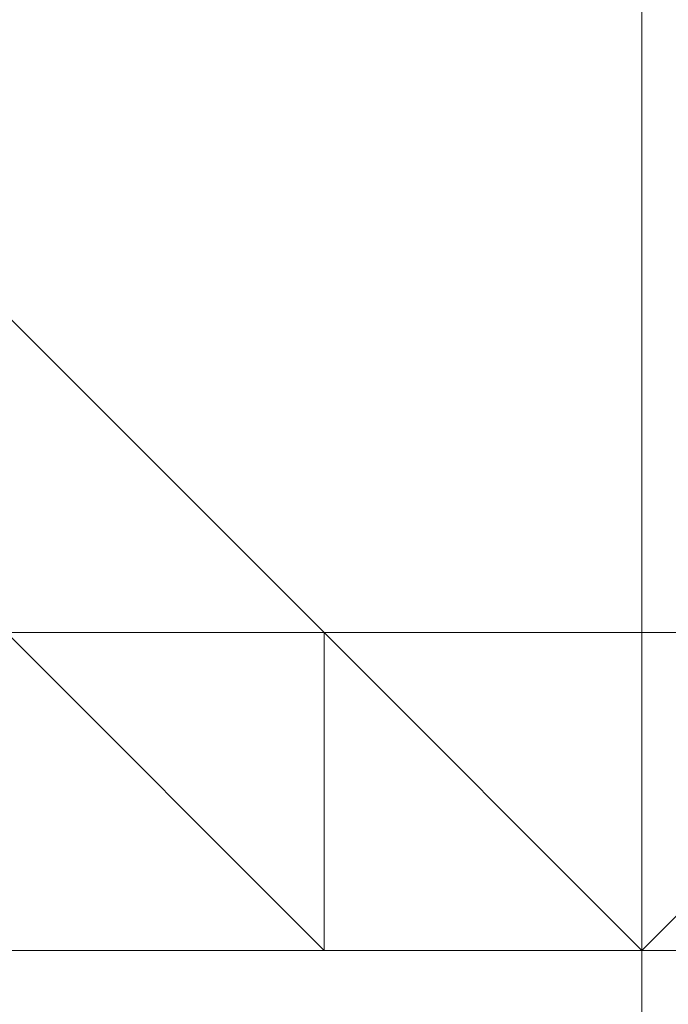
# Model space of a CAD drawing. Header units: inches. Extents: x -79624 to 52587, y -27526 to 10116.
# Tile 184 of 256: x 5640 to 5658, y -7273 to -7245. Entities that reach past the tile are written whole.
import ezdxf
from ezdxf import colors
from ezdxf.entities.mleader import LeaderData, LeaderLine
from ezdxf.math import Vec2, Vec3

# ---------------------------------------------------------------- set-up
doc = ezdxf.new("R2010")
doc.units = ezdxf.units.IN
doc.header["$MEASUREMENT"] = 0
doc.layers.add('- მექანიკური ნაწილი', color=7, linetype='Continuous', lineweight=18)
doc.layers.add('Dimensioning - General', color=7, linetype='Continuous')
doc.styles.add('CT', font='ARIALN.TTF', dxfattribs={"height": 200})
doc.styles.add('GENERATED_STYLE_1', font='txt')
doc.dimstyles.new('GENERATED_STYLE__1', dxfattribs={"dimtxt": 100, "dimasz": 76, "dimexe": 0.18, "dimexo": 0.0625, "dimgap": 0, "dimtad": 0, "dimdec": 0, "dimlfac": 0.1, "dimzin": 0, "dimdsep": 46, "dimtxsty": 'GENERATED_STYLE_1', "dimblk": 'ARROWHEAD_5', "dimblk1": 'ARROWHEAD_5', "dimblk2": 'ARROWHEAD_5', "dimcen": 0.09, "dimse1": 1, "dimse2": 1, "dimclrd": 7, "dimclre": 7, "dimclrt": 7, "dimadec": 0, "dimazin": 0, "dimtfac": 1, "dimtdec": 4, "dimtmove": 0, "dimatfit": 3, "dimfxl": 1, "dimtolj": 1, "dimtzin": 0, "dimarcsym": 0})

# ---------------------------------------------------------------- blocks, each defined once
blk = doc.blocks.new('ARROWHEAD_5')
at = {"linetype": 'Continuous', "lineweight": 0}
blk.add_hatch(color=0, dxfattribs=at).paths.add_polyline_path([(-1, 0.2679), (0, 0), (-1, -0.2679)])
at = {"color": 0, "linetype": 'Continuous', "lineweight": 0}
blk.add_line((0, 0), (-1, 0), dxfattribs=at)
blk = doc.blocks.new('*D249')
at = {"layer": 'Defpoints', "color": 0, "linetype": 'Continuous', "transparency": 16777216}
for p in [(358.556, 209.203), (25258.556, 209.203), (1258.556, -26125.722)]:
    blk.add_point(p, dxfattribs=at)
at = {"layer": 'Dimensioning - General', "color": 7, "linetype": 'Continuous', "lineweight": -2, "transparency": 16777216}
for p, q in [((358.556, 133.203), (358.556, -12795.724)), ((358.556, -26049.722), (358.556, -13148.104))]:
    blk.add_line(p, q, dxfattribs=at)
at = {"layer": 'Dimensioning - General', "color": 7, "linetype": 'Continuous', "lineweight": -2, "transparency": 16777216, "xscale": 76.00000000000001, "yscale": 76.00000000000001, "zscale": 76.00000000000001}
for p, rotation in [((358.556, 209.203), 90), ((358.556, -26125.722), 270)]:
    blk.add_blockref('ARROWHEAD_5', p, dxfattribs=dict(at, rotation=rotation))
at = {"layer": 'Dimensioning - General', "color": 7, "linetype": 'Continuous', "lineweight": 13, "transparency": 16777216, "insert": (358.556, -12971.914), "char_height": 100, "attachment_point": 5, "rotation": 90, "style": 'GENERATED_STYLE_1'}
blk.add_mtext('\\A1;2633', dxfattribs=at)
blk = doc.blocks.new('_DotSmall')
at = {"color": 0, "linetype": 'ByBlock', "const_width": 0.5}
blk.add_lwpolyline([(-0.0625, 0, 1), (0.0625, 0, 1)], format="xyb", close=True, dxfattribs=at)

msp = doc.modelspace()

# ---------------------------------------------------------------- linework, layer by layer
at = {"layer": '- მექანიკური ნაწილი', "color": 7, "lineweight": 0}
for points in [[(5782.86193, -7037.67465), (5728.96977, -7037.67465), (5782.86193, -7037.67465), (5728.96977, -7037.67465), (5728.96977, -7010.72856), (5684.05963, -7010.72856), (5684.05963, -7037.67465), (5728.96977, -7037.67465), (5684.05963, -7037.67465), (5728.96977, -7037.67465), (5728.96977, -7199.35115), (5782.86193, -7199.35115), (5728.96977, -7199.35115), (5782.86193, -7199.35115), (5728.96977, -7199.35115), (5684.05963, -7199.35115), (5657.11354, -7199.35115), (5657.11354, -7702.34471), (5684.05963, -7702.34471), (5657.11354, -7702.34471), (5657.11354, -7855.03918), (5657.11354, -7890.96729)], [(5630.16746, -7890.96729), (5630.16746, -7855.03918), (5639.14949, -7855.03918), (5639.14949, -7702.34471), (5630.16746, -7702.34471), (5639.14949, -7702.34471), (5630.16746, -7702.34471), (5630.16746, -7199.35115), (5639.14949, -7199.35115), (5657.11354, -7199.35115), (5657.11354, -7702.34471), (5639.14949, -7702.34471), (5639.14949, -7199.35115), (5630.16746, -7199.35115), (6339.74766, -7199.35115)], [(5630.16746, -7890.96729), (5630.16746, -7855.03918), (5639.14949, -7855.03918), (5630.16746, -7855.03918), (5639.14949, -7855.03918), (5630.16746, -7855.03918), (5639.14949, -7855.03918), (5639.14949, -7702.34471), (5657.11354, -7702.34471), (5639.14949, -7702.34471), (5657.11354, -7702.34471), (5657.11354, -7199.35115), (5639.14949, -7199.35115), (5639.14949, -7702.34471), (5630.16746, -7702.34471), (5630.16746, -7855.03918), (5639.14949, -7855.03918), (5639.14949, -7890.96729)], [(5639.14949, -7271.20737), (6330.76563, -7271.20737), (6339.74766, -7199.35115)], [(5639.14949, -7271.20737), (6330.76563, -7271.20737), (6339.74766, -7199.35115)], [(6330.76563, -7271.20737), (5639.14949, -7271.20737), (6330.76563, -7271.20737)]]:
    msp.add_lwpolyline(points, dxfattribs=at)
at = {"layer": '- მექანიკური ნაწილი', "lineweight": 0}
for points in [[(5648.13152, -7262.22534), (5639.14949, -7253.24331), (5639.14949, -7262.22534), (5630.16746, -7262.22534), (5630.16746, -7253.24331), (5630.16746, -7244.26129), (5621.18543, -7244.26129), (5621.18543, -7253.24331), (5630.16746, -7244.26129), (5621.18543, -7235.27926), (5630.16746, -7235.27926), (5630.16746, -7244.26129), (5621.18543, -7235.27926), (5621.18543, -7226.29723), (5630.16746, -7226.29723), (5621.18543, -7235.27926), (5621.18543, -7226.29723), (5630.16746, -7217.3152), (5630.16746, -7208.33317), (5639.14949, -7208.33317), (5648.13152, -7199.35115)], [(5648.13152, -7271.20737), (5657.11354, -7271.20737), (5648.13152, -7262.22534), (5657.11354, -7271.20737), (5648.13152, -7262.22534), (5648.13152, -7271.20737), (5648.13152, -7262.22534), (5648.13152, -7271.20737), (5648.13152, -7262.22534), (5639.14949, -7253.24331), (5639.14949, -7262.22534), (5639.14949, -7253.24331), (5630.16746, -7253.24331), (5639.14949, -7262.22534), (5639.14949, -7253.24331), (5639.14949, -7262.22534), (5648.13152, -7262.22534), (5657.11354, -7262.22534), (5648.13152, -7262.22534)], [(5639.14949, -7253.24331), (5648.13152, -7262.22534)], [(5648.13152, -7262.22534), (5639.14949, -7253.24331), (5648.13152, -7262.22534)], [(5648.13152, -7262.22534), (5639.14949, -7253.24331), (5648.13152, -7262.22534)], [(5648.13152, -7262.22534), (5639.14949, -7253.24331), (5648.13152, -7262.22534)], [(5648.13152, -7262.22534), (5639.14949, -7253.24331), (5648.13152, -7262.22534)], [(5648.13152, -7262.22534), (5639.14949, -7253.24331), (5648.13152, -7262.22534)], [(5648.13152, -7262.22534), (5639.14949, -7253.24331), (5648.13152, -7262.22534)], [(5648.13152, -7262.22534), (5639.14949, -7253.24331), (5648.13152, -7262.22534)], [(5648.13152, -7262.22534), (5639.14949, -7253.24331)], [(5639.14949, -7253.24331), (5648.13152, -7262.22534)], [(5648.13152, -7262.22534), (5639.14949, -7253.24331), (5648.13152, -7262.22534)], [(5648.13152, -7262.22534), (5639.14949, -7253.24331), (5648.13152, -7262.22534)], [(5648.13152, -7262.22534), (5639.14949, -7253.24331), (5648.13152, -7262.22534)], [(5648.13152, -7262.22534), (5639.14949, -7253.24331), (5648.13152, -7262.22534)], [(5648.13152, -7262.22534), (5639.14949, -7253.24331), (5648.13152, -7262.22534)], [(5648.13152, -7262.22534), (5639.14949, -7253.24331), (5648.13152, -7262.22534)], [(5648.13152, -7262.22534), (5639.14949, -7253.24331), (5648.13152, -7262.22534)], [(5639.14949, -7253.24331), (5648.13152, -7262.22534)], [(5648.13152, -7262.22534), (5639.14949, -7253.24331), (5648.13152, -7262.22534)], [(5648.13152, -7262.22534), (5639.14949, -7253.24331), (5648.13152, -7262.22534)], [(5648.13152, -7262.22534), (5639.14949, -7253.24331), (5648.13152, -7262.22534)], [(5648.13152, -7262.22534), (5639.14949, -7253.24331), (5648.13152, -7262.22534)], [(5648.13152, -7262.22534), (5639.14949, -7253.24331), (5648.13152, -7262.22534)], [(5648.13152, -7262.22534), (5639.14949, -7253.24331), (5648.13152, -7262.22534)], [(5648.13152, -7262.22534), (5639.14949, -7253.24331), (5648.13152, -7262.22534)], [(5639.14949, -7262.22534), (5648.13152, -7271.20737), (5639.14949, -7262.22534)], [(5639.14949, -7262.22534), (5648.13152, -7271.20737), (5639.14949, -7262.22534)], [(5648.13152, -7262.22534), (5639.14949, -7262.22534), (5648.13152, -7262.22534)], [(5648.13152, -7262.22534), (5639.14949, -7262.22534), (5648.13152, -7262.22534)], [(5648.13152, -7262.22534), (5639.14949, -7262.22534), (5648.13152, -7262.22534)], [(5648.13152, -7262.22534), (5639.14949, -7262.22534), (5648.13152, -7262.22534)], [(5648.13152, -7262.22534), (5639.14949, -7262.22534), (5648.13152, -7262.22534)], [(5648.13152, -7262.22534), (5639.14949, -7262.22534), (5648.13152, -7262.22534)], [(5648.13152, -7262.22534), (5639.14949, -7262.22534), (5648.13152, -7262.22534)], [(5648.13152, -7262.22534), (5639.14949, -7262.22534), (5648.13152, -7262.22534)], [(5648.13152, -7262.22534), (5639.14949, -7262.22534), (5648.13152, -7262.22534)], [(5648.13152, -7262.22534), (5639.14949, -7262.22534), (5648.13152, -7262.22534)], [(5648.13152, -7262.22534), (5639.14949, -7262.22534), (5648.13152, -7262.22534)], [(5648.13152, -7262.22534), (5639.14949, -7262.22534), (5648.13152, -7262.22534)], [(5648.13152, -7262.22534), (5639.14949, -7262.22534), (5648.13152, -7262.22534)], [(5648.13152, -7262.22534), (5639.14949, -7262.22534)], [(5639.14949, -7262.22534), (5648.13152, -7262.22534)], [(5648.13152, -7262.22534), (5639.14949, -7262.22534), (5648.13152, -7262.22534)], [(5648.13152, -7262.22534), (5639.14949, -7262.22534), (5648.13152, -7262.22534)], [(5648.13152, -7262.22534), (5639.14949, -7262.22534), (5648.13152, -7262.22534)], [(5648.13152, -7262.22534), (5639.14949, -7262.22534), (5648.13152, -7262.22534)], [(5648.13152, -7262.22534), (5639.14949, -7262.22534), (5648.13152, -7262.22534)], [(5648.13152, -7262.22534), (5639.14949, -7262.22534), (5648.13152, -7262.22534)], [(5648.13152, -7262.22534), (5639.14949, -7262.22534), (5648.13152, -7262.22534)], [(5648.13152, -7262.22534), (5639.14949, -7262.22534), (5648.13152, -7262.22534)], [(5648.13152, -7262.22534), (5639.14949, -7262.22534), (5648.13152, -7262.22534)], [(5648.13152, -7262.22534), (5639.14949, -7262.22534), (5648.13152, -7262.22534)], [(5648.13152, -7262.22534), (5639.14949, -7262.22534), (5648.13152, -7262.22534)], [(5648.13152, -7262.22534), (5639.14949, -7262.22534), (5648.13152, -7262.22534)], [(5648.13152, -7262.22534), (5639.14949, -7262.22534), (5648.13152, -7262.22534)], [(5648.13152, -7262.22534), (5639.14949, -7262.22534), (5648.13152, -7262.22534)], [(5648.13152, -7262.22534), (5639.14949, -7262.22534), (5648.13152, -7262.22534)], [(5648.13152, -7262.22534), (5639.14949, -7262.22534), (5648.13152, -7262.22534)], [(5648.13152, -7262.22534), (5639.14949, -7262.22534), (5648.13152, -7262.22534)], [(5648.13152, -7262.22534), (5639.14949, -7262.22534), (5648.13152, -7262.22534)], [(5648.13152, -7262.22534), (5639.14949, -7262.22534), (5648.13152, -7262.22534)], [(5648.13152, -7262.22534), (5639.14949, -7262.22534), (5648.13152, -7262.22534)], [(5648.13152, -7262.22534), (5639.14949, -7262.22534), (5648.13152, -7262.22534)], [(5648.13152, -7262.22534), (5639.14949, -7262.22534), (5648.13152, -7262.22534)], [(5648.13152, -7262.22534), (5639.14949, -7262.22534), (5648.13152, -7262.22534)], [(5648.13152, -7262.22534), (5639.14949, -7262.22534)], [(5639.14949, -7262.22534), (5648.13152, -7262.22534)], [(5648.13152, -7262.22534), (5639.14949, -7262.22534), (5648.13152, -7262.22534)], [(5648.13152, -7262.22534), (5639.14949, -7262.22534), (5648.13152, -7262.22534)], [(5648.13152, -7262.22534), (5639.14949, -7262.22534), (5648.13152, -7262.22534)], [(5648.13152, -7262.22534), (5639.14949, -7262.22534), (5648.13152, -7262.22534)], [(5648.13152, -7262.22534), (5639.14949, -7262.22534), (5648.13152, -7262.22534)], [(5648.13152, -7262.22534), (5639.14949, -7262.22534), (5648.13152, -7262.22534)], [(5648.13152, -7262.22534), (5639.14949, -7262.22534), (5648.13152, -7262.22534)], [(5648.13152, -7262.22534), (5639.14949, -7262.22534), (5648.13152, -7262.22534)], [(5648.13152, -7262.22534), (5639.14949, -7262.22534), (5648.13152, -7262.22534)], [(5648.13152, -7262.22534), (5639.14949, -7262.22534), (5648.13152, -7262.22534)], [(5648.13152, -7262.22534), (5639.14949, -7262.22534), (5648.13152, -7262.22534)], [(5648.13152, -7262.22534), (5639.14949, -7262.22534), (5648.13152, -7262.22534)], [(5648.13152, -7262.22534), (5639.14949, -7262.22534), (5648.13152, -7262.22534)], [(5648.13152, -7262.22534), (5639.14949, -7262.22534), (5648.13152, -7262.22534)], [(5648.13152, -7262.22534), (5639.14949, -7262.22534), (5648.13152, -7262.22534)], [(5648.13152, -7262.22534), (5639.14949, -7262.22534), (5648.13152, -7262.22534)], [(5648.13152, -7262.22534), (5639.14949, -7262.22534), (5648.13152, -7262.22534)], [(5648.13152, -7262.22534), (5639.14949, -7262.22534), (5648.13152, -7262.22534)], [(5648.13152, -7262.22534), (5639.14949, -7262.22534), (5648.13152, -7262.22534)], [(5648.13152, -7262.22534), (5639.14949, -7262.22534), (5648.13152, -7262.22534)], [(5648.13152, -7262.22534), (5639.14949, -7262.22534), (5648.13152, -7262.22534)], [(5648.13152, -7262.22534), (5639.14949, -7262.22534), (5648.13152, -7262.22534)], [(5648.13152, -7262.22534), (5639.14949, -7262.22534), (5648.13152, -7262.22534)], [(5639.14949, -7262.22534), (5648.13152, -7262.22534)], [(5648.13152, -7262.22534), (5639.14949, -7262.22534), (5648.13152, -7262.22534)], [(5648.13152, -7262.22534), (5639.14949, -7262.22534), (5648.13152, -7262.22534)], [(5648.13152, -7262.22534), (5639.14949, -7262.22534), (5648.13152, -7262.22534)], [(5648.13152, -7262.22534), (5639.14949, -7262.22534), (5648.13152, -7262.22534)], [(5648.13152, -7262.22534), (5639.14949, -7262.22534), (5648.13152, -7262.22534)], [(5648.13152, -7262.22534), (5639.14949, -7262.22534), (5648.13152, -7262.22534)], [(5648.13152, -7262.22534), (5639.14949, -7262.22534), (5648.13152, -7262.22534)], [(5648.13152, -7262.22534), (5639.14949, -7262.22534), (5648.13152, -7262.22534)], [(5648.13152, -7262.22534), (5639.14949, -7262.22534), (5648.13152, -7262.22534)], [(5648.13152, -7262.22534), (5639.14949, -7262.22534), (5648.13152, -7262.22534)], [(5639.14949, -7262.22534), (5648.13152, -7271.20737), (5639.14949, -7262.22534)], [(5639.14949, -7262.22534), (5648.13152, -7271.20737)], [(5639.14949, -7262.22534), (5648.13152, -7271.20737)], [(5648.13152, -7262.22534), (5648.13152, -7262.22534)], [(5648.13152, -7271.20737), (5648.13152, -7262.22534), (5648.13152, -7271.20737)], [(5648.13152, -7262.22534), (5648.13152, -7262.22534)], [(5648.13152, -7271.20737), (5648.13152, -7262.22534), (5648.13152, -7271.20737)], [(5648.13152, -7262.22534), (5648.13152, -7262.22534)], [(5648.13152, -7271.20737), (5648.13152, -7262.22534), (5648.13152, -7271.20737)], [(5648.13152, -7262.22534), (5648.13152, -7262.22534)], [(5648.13152, -7271.20737), (5648.13152, -7262.22534), (5648.13152, -7271.20737)], [(5648.13152, -7262.22534), (5648.13152, -7262.22534)], [(5648.13152, -7271.20737), (5648.13152, -7262.22534), (5648.13152, -7271.20737)], [(5648.13152, -7262.22534), (5648.13152, -7271.20737), (5648.13152, -7262.22534)], [(5648.13152, -7262.22534), (5648.13152, -7262.22534)], [(5648.13152, -7262.22534), (5648.13152, -7262.22534)], [(5657.11354, -7262.22534), (5648.13152, -7262.22534), (5657.11354, -7262.22534)], [(5648.13152, -7262.22534), (5648.13152, -7262.22534)], [(5657.11354, -7262.22534), (5648.13152, -7262.22534), (5657.11354, -7262.22534)], [(5648.13152, -7262.22534), (5657.11354, -7262.22534), (5648.13152, -7262.22534)], [(5648.13152, -7262.22534), (5648.13152, -7262.22534)], [(5648.13152, -7262.22534), (5648.13152, -7262.22534)], [(5648.13152, -7271.20737), (5648.13152, -7262.22534), (5648.13152, -7271.20737)], [(5648.13152, -7262.22534), (5648.13152, -7262.22534)], [(5648.13152, -7271.20737), (5648.13152, -7262.22534), (5648.13152, -7271.20737)], [(5648.13152, -7271.20737), (5648.13152, -7262.22534)], [(5648.13152, -7262.22534), (5657.11354, -7271.20737)], [(5648.13152, -7262.22534), (5648.13152, -7262.22534)], [(5648.13152, -7262.22534), (5648.13152, -7262.22534)], [(5657.11354, -7262.22534), (5648.13152, -7262.22534), (5657.11354, -7262.22534)], [(5648.13152, -7262.22534), (5648.13152, -7262.22534)], [(5657.11354, -7262.22534), (5648.13152, -7262.22534), (5657.11354, -7262.22534)], [(5648.13152, -7262.22534), (5648.13152, -7262.22534)], [(5657.11354, -7262.22534), (5648.13152, -7262.22534), (5657.11354, -7262.22534)], [(5648.13152, -7262.22534), (5648.13152, -7262.22534)], [(5657.11354, -7262.22534), (5648.13152, -7262.22534), (5657.11354, -7262.22534)], [(5648.13152, -7262.22534), (5648.13152, -7262.22534)], [(5657.11354, -7262.22534), (5648.13152, -7262.22534), (5657.11354, -7262.22534)], [(5648.13152, -7262.22534), (5648.13152, -7262.22534)], [(5657.11354, -7262.22534), (5648.13152, -7262.22534), (5657.11354, -7262.22534)], [(5648.13152, -7262.22534), (5648.13152, -7262.22534)], [(5657.11354, -7262.22534), (5648.13152, -7262.22534), (5657.11354, -7262.22534)], [(5648.13152, -7262.22534), (5657.11354, -7262.22534), (5648.13152, -7262.22534)], [(5648.13152, -7262.22534), (5657.11354, -7262.22534), (5648.13152, -7262.22534)], [(5648.13152, -7262.22534), (5648.13152, -7262.22534)], [(5657.11354, -7262.22534), (5648.13152, -7262.22534), (5657.11354, -7262.22534)], [(5648.13152, -7262.22534), (5648.13152, -7262.22534)], [(5657.11354, -7262.22534), (5648.13152, -7262.22534), (5657.11354, -7262.22534)], [(5648.13152, -7262.22534), (5648.13152, -7262.22534)], [(5657.11354, -7262.22534), (5648.13152, -7262.22534), (5657.11354, -7262.22534)], [(5648.13152, -7262.22534), (5648.13152, -7262.22534)], [(5657.11354, -7262.22534), (5648.13152, -7262.22534), (5657.11354, -7262.22534)], [(5648.13152, -7262.22534), (5648.13152, -7262.22534)], [(5657.11354, -7262.22534), (5648.13152, -7262.22534), (5657.11354, -7262.22534)], [(5648.13152, -7262.22534), (5648.13152, -7262.22534)], [(5657.11354, -7262.22534), (5648.13152, -7262.22534), (5657.11354, -7262.22534)], [(5648.13152, -7262.22534), (5648.13152, -7262.22534)], [(5657.11354, -7262.22534), (5648.13152, -7262.22534), (5657.11354, -7262.22534)], [(5648.13152, -7262.22534), (5648.13152, -7262.22534)], [(5657.11354, -7262.22534), (5648.13152, -7262.22534), (5657.11354, -7262.22534)], [(5648.13152, -7262.22534), (5648.13152, -7262.22534)], [(5657.11354, -7262.22534), (5648.13152, -7262.22534), (5657.11354, -7262.22534)], [(5648.13152, -7262.22534), (5648.13152, -7262.22534)], [(5657.11354, -7262.22534), (5648.13152, -7262.22534), (5657.11354, -7262.22534)], [(5648.13152, -7262.22534), (5648.13152, -7262.22534)], [(5648.13152, -7262.22534), (5648.13152, -7262.22534)], [(5648.13152, -7271.20737), (5648.13152, -7262.22534), (5648.13152, -7271.20737)], [(5648.13152, -7262.22534), (5648.13152, -7262.22534)], [(5648.13152, -7271.20737), (5648.13152, -7262.22534), (5648.13152, -7271.20737)], [(5648.13152, -7262.22534), (5648.13152, -7262.22534)], [(5648.13152, -7271.20737), (5648.13152, -7262.22534), (5648.13152, -7271.20737)], [(5648.13152, -7262.22534), (5648.13152, -7262.22534)], [(5648.13152, -7271.20737), (5648.13152, -7262.22534), (5648.13152, -7271.20737)], [(5648.13152, -7262.22534), (5648.13152, -7262.22534)], [(5648.13152, -7271.20737), (5648.13152, -7262.22534), (5648.13152, -7271.20737)], [(5648.13152, -7262.22534), (5648.13152, -7271.20737), (5648.13152, -7262.22534)], [(5648.13152, -7262.22534), (5648.13152, -7262.22534)], [(5648.13152, -7262.22534), (5657.11354, -7262.22534)], [(5648.13152, -7262.22534), (5657.11354, -7262.22534)], [(5648.13152, -7262.22534), (5648.13152, -7262.22534)], [(5657.11354, -7262.22534), (5648.13152, -7262.22534), (5657.11354, -7262.22534)], [(5648.13152, -7262.22534), (5648.13152, -7262.22534)], [(5657.11354, -7262.22534), (5648.13152, -7262.22534), (5657.11354, -7262.22534)], [(5648.13152, -7262.22534), (5657.11354, -7262.22534), (5648.13152, -7262.22534)], [(5648.13152, -7262.22534), (5648.13152, -7262.22534)], [(5648.13152, -7262.22534), (5648.13152, -7271.20737)], [(5648.13152, -7262.22534), (5648.13152, -7271.20737)], [(5648.13152, -7262.22534), (5648.13152, -7262.22534)], [(5648.13152, -7271.20737), (5648.13152, -7262.22534), (5648.13152, -7271.20737)], [(5648.13152, -7262.22534), (5648.13152, -7262.22534)], [(5648.13152, -7271.20737), (5648.13152, -7262.22534), (5648.13152, -7271.20737)], [(5648.13152, -7271.20737), (5648.13152, -7262.22534)], [(5648.13152, -7262.22534), (5657.11354, -7271.20737)], [(5648.13152, -7262.22534), (5648.13152, -7262.22534)], [(5648.13152, -7262.22534), (5648.13152, -7262.22534)], [(5657.11354, -7262.22534), (5648.13152, -7262.22534), (5657.11354, -7262.22534)], [(5648.13152, -7262.22534), (5648.13152, -7262.22534)], [(5657.11354, -7262.22534), (5648.13152, -7262.22534), (5657.11354, -7262.22534)], [(5648.13152, -7262.22534), (5648.13152, -7262.22534)], [(5657.11354, -7262.22534), (5648.13152, -7262.22534), (5657.11354, -7262.22534)], [(5648.13152, -7262.22534), (5648.13152, -7262.22534)], [(5657.11354, -7262.22534), (5648.13152, -7262.22534), (5657.11354, -7262.22534)], [(5648.13152, -7262.22534), (5648.13152, -7262.22534)], [(5657.11354, -7262.22534), (5648.13152, -7262.22534), (5657.11354, -7262.22534)], [(5648.13152, -7262.22534), (5648.13152, -7262.22534)], [(5657.11354, -7262.22534), (5648.13152, -7262.22534), (5657.11354, -7262.22534)], [(5648.13152, -7262.22534), (5648.13152, -7262.22534)], [(5657.11354, -7262.22534), (5648.13152, -7262.22534), (5657.11354, -7262.22534)], [(5648.13152, -7262.22534), (5657.11354, -7262.22534), (5648.13152, -7262.22534)], [(5648.13152, -7262.22534), (5657.11354, -7262.22534), (5648.13152, -7262.22534)], [(5648.13152, -7262.22534), (5648.13152, -7262.22534)], [(5657.11354, -7262.22534), (5648.13152, -7262.22534), (5657.11354, -7262.22534)], [(5648.13152, -7262.22534), (5648.13152, -7262.22534)], [(5657.11354, -7262.22534), (5648.13152, -7262.22534), (5657.11354, -7262.22534)], [(5648.13152, -7262.22534), (5648.13152, -7262.22534)], [(5657.11354, -7262.22534), (5648.13152, -7262.22534), (5657.11354, -7262.22534)], [(5648.13152, -7262.22534), (5648.13152, -7262.22534)], [(5657.11354, -7262.22534), (5648.13152, -7262.22534), (5657.11354, -7262.22534)], [(5648.13152, -7262.22534), (5648.13152, -7262.22534)], [(5657.11354, -7262.22534), (5648.13152, -7262.22534), (5657.11354, -7262.22534)], [(5648.13152, -7262.22534), (5648.13152, -7262.22534)], [(5657.11354, -7262.22534), (5648.13152, -7262.22534), (5657.11354, -7262.22534)], [(5648.13152, -7262.22534), (5648.13152, -7262.22534)], [(5657.11354, -7262.22534), (5648.13152, -7262.22534), (5657.11354, -7262.22534)], [(5648.13152, -7262.22534), (5648.13152, -7262.22534)], [(5657.11354, -7262.22534), (5648.13152, -7262.22534), (5657.11354, -7262.22534)], [(5648.13152, -7262.22534), (5648.13152, -7262.22534)], [(5657.11354, -7262.22534), (5648.13152, -7262.22534), (5657.11354, -7262.22534)], [(5648.13152, -7262.22534), (5648.13152, -7262.22534)], [(5657.11354, -7262.22534), (5648.13152, -7262.22534), (5657.11354, -7262.22534)], [(5648.13152, -7262.22534), (5648.13152, -7262.22534)], [(5648.13152, -7262.22534), (5648.13152, -7271.20737)], [(5648.13152, -7262.22534), (5648.13152, -7262.22534)], [(5648.13152, -7271.20737), (5648.13152, -7262.22534), (5648.13152, -7271.20737)], [(5648.13152, -7262.22534), (5648.13152, -7262.22534)], [(5648.13152, -7271.20737), (5648.13152, -7262.22534), (5648.13152, -7271.20737)], [(5648.13152, -7262.22534), (5648.13152, -7262.22534)], [(5648.13152, -7271.20737), (5648.13152, -7262.22534), (5648.13152, -7271.20737)], [(5648.13152, -7262.22534), (5648.13152, -7262.22534)], [(5648.13152, -7271.20737), (5648.13152, -7262.22534), (5648.13152, -7271.20737)], [(5648.13152, -7262.22534), (5648.13152, -7262.22534)], [(5648.13152, -7271.20737), (5648.13152, -7262.22534), (5648.13152, -7271.20737)], [(5648.13152, -7262.22534), (5648.13152, -7271.20737), (5648.13152, -7262.22534)], [(5648.13152, -7262.22534), (5648.13152, -7262.22534)], [(5648.13152, -7262.22534), (5648.13152, -7262.22534)], [(5657.11354, -7262.22534), (5648.13152, -7262.22534), (5657.11354, -7262.22534)], [(5648.13152, -7262.22534), (5648.13152, -7262.22534)], [(5657.11354, -7262.22534), (5648.13152, -7262.22534), (5657.11354, -7262.22534)], [(5648.13152, -7262.22534), (5657.11354, -7262.22534), (5648.13152, -7262.22534)], [(5648.13152, -7262.22534), (5648.13152, -7262.22534)], [(5648.13152, -7262.22534), (5648.13152, -7262.22534)], [(5648.13152, -7271.20737), (5648.13152, -7262.22534), (5648.13152, -7271.20737)], [(5648.13152, -7262.22534), (5648.13152, -7262.22534)], [(5648.13152, -7271.20737), (5648.13152, -7262.22534), (5648.13152, -7271.20737)], [(5648.13152, -7262.22534), (5648.13152, -7262.22534)], [(5648.13152, -7262.22534), (5648.13152, -7262.22534)], [(5657.11354, -7262.22534), (5648.13152, -7262.22534), (5657.11354, -7262.22534)], [(5648.13152, -7262.22534), (5648.13152, -7262.22534)], [(5657.11354, -7262.22534), (5648.13152, -7262.22534), (5657.11354, -7262.22534)], [(5648.13152, -7262.22534), (5648.13152, -7262.22534)], [(5657.11354, -7262.22534), (5648.13152, -7262.22534), (5657.11354, -7262.22534)], [(5648.13152, -7262.22534), (5648.13152, -7262.22534)], [(5657.11354, -7262.22534), (5648.13152, -7262.22534), (5657.11354, -7262.22534)], [(5648.13152, -7262.22534), (5648.13152, -7262.22534)], [(5657.11354, -7262.22534), (5648.13152, -7262.22534), (5657.11354, -7262.22534)], [(5648.13152, -7262.22534), (5648.13152, -7262.22534)], [(5657.11354, -7262.22534), (5648.13152, -7262.22534), (5657.11354, -7262.22534)], [(5648.13152, -7262.22534), (5648.13152, -7262.22534)], [(5657.11354, -7262.22534), (5648.13152, -7262.22534), (5657.11354, -7262.22534)], [(5648.13152, -7262.22534), (5657.11354, -7262.22534), (5648.13152, -7262.22534)], [(5648.13152, -7262.22534), (5657.11354, -7262.22534), (5648.13152, -7262.22534)], [(5648.13152, -7262.22534), (5648.13152, -7262.22534)], [(5657.11354, -7262.22534), (5648.13152, -7262.22534), (5657.11354, -7262.22534)], [(5648.13152, -7262.22534), (5648.13152, -7262.22534)], [(5657.11354, -7262.22534), (5648.13152, -7262.22534), (5657.11354, -7262.22534)], [(5648.13152, -7262.22534), (5648.13152, -7262.22534)], [(5657.11354, -7262.22534), (5648.13152, -7262.22534), (5657.11354, -7262.22534)], [(5648.13152, -7262.22534), (5648.13152, -7262.22534)], [(5657.11354, -7262.22534), (5648.13152, -7262.22534), (5657.11354, -7262.22534)], [(5648.13152, -7262.22534), (5648.13152, -7262.22534)], [(5657.11354, -7262.22534), (5648.13152, -7262.22534), (5657.11354, -7262.22534)], [(5648.13152, -7262.22534), (5648.13152, -7262.22534)], [(5657.11354, -7262.22534), (5648.13152, -7262.22534), (5657.11354, -7262.22534)], [(5648.13152, -7262.22534), (5648.13152, -7262.22534)], [(5657.11354, -7262.22534), (5648.13152, -7262.22534), (5657.11354, -7262.22534)], [(5648.13152, -7262.22534), (5648.13152, -7262.22534)], [(5657.11354, -7262.22534), (5648.13152, -7262.22534), (5657.11354, -7262.22534)], [(5648.13152, -7262.22534), (5648.13152, -7262.22534)], [(5657.11354, -7262.22534), (5648.13152, -7262.22534), (5657.11354, -7262.22534)], [(5648.13152, -7262.22534), (5648.13152, -7262.22534)], [(5657.11354, -7262.22534), (5648.13152, -7262.22534), (5657.11354, -7262.22534)], [(5648.13152, -7262.22534), (5648.13152, -7262.22534)], [(5648.13152, -7262.22534), (5648.13152, -7271.20737)], [(5657.11354, -7271.20737), (5648.13152, -7262.22534)], [(5657.11354, -7271.20737), (5657.11354, -7262.22534)], [(5666.09557, -7262.22534), (5657.11354, -7271.20737)], [(5657.11354, -7262.22534), (5666.09557, -7262.22534)], [(5657.11354, -7262.22534), (5657.11354, -7262.22534)], [(5666.09557, -7262.22534), (5657.11354, -7262.22534), (5666.09557, -7262.22534)], [(5657.11354, -7262.22534), (5657.11354, -7262.22534)], [(5666.09557, -7262.22534), (5657.11354, -7262.22534), (5666.09557, -7262.22534)], [(5657.11354, -7262.22534), (5657.11354, -7262.22534)], [(5666.09557, -7262.22534), (5657.11354, -7262.22534), (5666.09557, -7262.22534)], [(5657.11354, -7262.22534), (5657.11354, -7262.22534)], [(5666.09557, -7262.22534), (5657.11354, -7262.22534), (5666.09557, -7262.22534)], [(5657.11354, -7262.22534), (5657.11354, -7262.22534)], [(5666.09557, -7262.22534), (5657.11354, -7262.22534), (5666.09557, -7262.22534)], [(5657.11354, -7262.22534), (5657.11354, -7262.22534)], [(5666.09557, -7262.22534), (5657.11354, -7262.22534), (5666.09557, -7262.22534)], [(5657.11354, -7262.22534), (5657.11354, -7262.22534)], [(5666.09557, -7262.22534), (5657.11354, -7262.22534), (5666.09557, -7262.22534)], [(5657.11354, -7262.22534), (5657.11354, -7262.22534)], [(5666.09557, -7262.22534), (5657.11354, -7262.22534), (5666.09557, -7262.22534)], [(5657.11354, -7262.22534), (5657.11354, -7262.22534)], [(5666.09557, -7262.22534), (5657.11354, -7262.22534), (5666.09557, -7262.22534)], [(5657.11354, -7262.22534), (5657.11354, -7262.22534)], [(5666.09557, -7262.22534), (5657.11354, -7262.22534), (5666.09557, -7262.22534)], [(5657.11354, -7262.22534), (5657.11354, -7262.22534)], [(5666.09557, -7262.22534), (5657.11354, -7262.22534), (5666.09557, -7262.22534)], [(5657.11354, -7262.22534), (5657.11354, -7262.22534)], [(5666.09557, -7262.22534), (5657.11354, -7262.22534), (5666.09557, -7262.22534)], [(5657.11354, -7262.22534), (5657.11354, -7262.22534)], [(5666.09557, -7262.22534), (5657.11354, -7262.22534), (5666.09557, -7262.22534)], [(5657.11354, -7262.22534), (5657.11354, -7262.22534)], [(5666.09557, -7262.22534), (5657.11354, -7262.22534), (5666.09557, -7262.22534)], [(5657.11354, -7262.22534), (5657.11354, -7262.22534)], [(5666.09557, -7262.22534), (5657.11354, -7262.22534), (5666.09557, -7262.22534)], [(5657.11354, -7262.22534), (5657.11354, -7262.22534)], [(5666.09557, -7262.22534), (5657.11354, -7262.22534), (5666.09557, -7262.22534)], [(5657.11354, -7262.22534), (5657.11354, -7262.22534)], [(5666.09557, -7262.22534), (5657.11354, -7262.22534), (5666.09557, -7262.22534)], [(5657.11354, -7262.22534), (5657.11354, -7262.22534)], [(5666.09557, -7262.22534), (5657.11354, -7262.22534), (5666.09557, -7262.22534)], [(5657.11354, -7262.22534), (5657.11354, -7262.22534)], [(5666.09557, -7262.22534), (5657.11354, -7262.22534), (5666.09557, -7262.22534)], [(5657.11354, -7262.22534), (5657.11354, -7262.22534)], [(5666.09557, -7262.22534), (5657.11354, -7262.22534), (5666.09557, -7262.22534)], [(5657.11354, -7262.22534), (5657.11354, -7262.22534)], [(5666.09557, -7262.22534), (5657.11354, -7262.22534), (5666.09557, -7262.22534)], [(5657.11354, -7262.22534), (5657.11354, -7271.20737)], [(5666.09557, -7262.22534), (5657.11354, -7262.22534)], [(5657.11354, -7271.20737), (5666.09557, -7262.22534)], [(5657.11354, -7262.22534), (5657.11354, -7262.22534)], [(5657.11354, -7271.20737), (5657.11354, -7262.22534)], [(5666.09557, -7262.22534), (5657.11354, -7271.20737)], [(5657.11354, -7262.22534), (5666.09557, -7262.22534)], [(5657.11354, -7262.22534), (5657.11354, -7262.22534)], [(5666.09557, -7262.22534), (5657.11354, -7262.22534), (5666.09557, -7262.22534)], [(5657.11354, -7262.22534), (5657.11354, -7262.22534)], [(5666.09557, -7262.22534), (5657.11354, -7262.22534), (5666.09557, -7262.22534)], [(5657.11354, -7262.22534), (5657.11354, -7262.22534)], [(5666.09557, -7262.22534), (5657.11354, -7262.22534), (5666.09557, -7262.22534)], [(5657.11354, -7262.22534), (5657.11354, -7262.22534)], [(5666.09557, -7262.22534), (5657.11354, -7262.22534), (5666.09557, -7262.22534)], [(5657.11354, -7262.22534), (5657.11354, -7262.22534)], [(5666.09557, -7262.22534), (5657.11354, -7262.22534), (5666.09557, -7262.22534)], [(5657.11354, -7262.22534), (5657.11354, -7262.22534)], [(5666.09557, -7262.22534), (5657.11354, -7262.22534), (5666.09557, -7262.22534)], [(5657.11354, -7262.22534), (5657.11354, -7262.22534)], [(5666.09557, -7262.22534), (5657.11354, -7262.22534), (5666.09557, -7262.22534)], [(5657.11354, -7262.22534), (5657.11354, -7262.22534)], [(5666.09557, -7262.22534), (5657.11354, -7262.22534), (5666.09557, -7262.22534)], [(5657.11354, -7262.22534), (5657.11354, -7262.22534)], [(5666.09557, -7262.22534), (5657.11354, -7262.22534), (5666.09557, -7262.22534)], [(5657.11354, -7262.22534), (5657.11354, -7262.22534)], [(5666.09557, -7262.22534), (5657.11354, -7262.22534), (5666.09557, -7262.22534)], [(5657.11354, -7262.22534), (5657.11354, -7262.22534)], [(5666.09557, -7262.22534), (5657.11354, -7262.22534), (5666.09557, -7262.22534)], [(5657.11354, -7262.22534), (5657.11354, -7262.22534)], [(5666.09557, -7262.22534), (5657.11354, -7262.22534), (5666.09557, -7262.22534)], [(5657.11354, -7262.22534), (5657.11354, -7262.22534)], [(5666.09557, -7262.22534), (5657.11354, -7262.22534), (5666.09557, -7262.22534)], [(5657.11354, -7262.22534), (5657.11354, -7262.22534)], [(5666.09557, -7262.22534), (5657.11354, -7262.22534), (5666.09557, -7262.22534)], [(5657.11354, -7262.22534), (5657.11354, -7262.22534)], [(5666.09557, -7262.22534), (5657.11354, -7262.22534), (5666.09557, -7262.22534)], [(5657.11354, -7262.22534), (5657.11354, -7262.22534)], [(5666.09557, -7262.22534), (5657.11354, -7262.22534), (5666.09557, -7262.22534)], [(5657.11354, -7262.22534), (5657.11354, -7262.22534)], [(5666.09557, -7262.22534), (5657.11354, -7262.22534), (5666.09557, -7262.22534)], [(5657.11354, -7262.22534), (5657.11354, -7262.22534)], [(5666.09557, -7262.22534), (5657.11354, -7262.22534), (5666.09557, -7262.22534)], [(5657.11354, -7262.22534), (5657.11354, -7262.22534)], [(5666.09557, -7262.22534), (5657.11354, -7262.22534), (5666.09557, -7262.22534)], [(5657.11354, -7262.22534), (5657.11354, -7262.22534)], [(5666.09557, -7262.22534), (5657.11354, -7262.22534), (5666.09557, -7262.22534)], [(5657.11354, -7262.22534), (5657.11354, -7262.22534)], [(5666.09557, -7262.22534), (5657.11354, -7262.22534), (5666.09557, -7262.22534)], [(5657.11354, -7262.22534), (5657.11354, -7271.20737)], [(5666.09557, -7262.22534), (5657.11354, -7262.22534)], [(5657.11354, -7271.20737), (5666.09557, -7262.22534)], [(5657.11354, -7262.22534), (5657.11354, -7262.22534)], [(5657.11354, -7271.20737), (5657.11354, -7262.22534)], [(5666.09557, -7262.22534), (5657.11354, -7271.20737)], [(5657.11354, -7262.22534), (5666.09557, -7262.22534)], [(5657.11354, -7262.22534), (5657.11354, -7262.22534)], [(5666.09557, -7262.22534), (5657.11354, -7262.22534), (5666.09557, -7262.22534)], [(5657.11354, -7262.22534), (5657.11354, -7262.22534)], [(5666.09557, -7262.22534), (5657.11354, -7262.22534), (5666.09557, -7262.22534)], [(5657.11354, -7262.22534), (5657.11354, -7262.22534)], [(5666.09557, -7262.22534), (5657.11354, -7262.22534), (5666.09557, -7262.22534)], [(5657.11354, -7262.22534), (5657.11354, -7262.22534)], [(5666.09557, -7262.22534), (5657.11354, -7262.22534), (5666.09557, -7262.22534)], [(5657.11354, -7262.22534), (5657.11354, -7262.22534)], [(5666.09557, -7262.22534), (5657.11354, -7262.22534), (5666.09557, -7262.22534)], [(5657.11354, -7262.22534), (5657.11354, -7262.22534)], [(5666.09557, -7262.22534), (5657.11354, -7262.22534), (5666.09557, -7262.22534)], [(5657.11354, -7262.22534), (5657.11354, -7262.22534)], [(5666.09557, -7262.22534), (5657.11354, -7262.22534), (5666.09557, -7262.22534)], [(5657.11354, -7262.22534), (5657.11354, -7262.22534)], [(5666.09557, -7262.22534), (5657.11354, -7262.22534), (5666.09557, -7262.22534)], [(5657.11354, -7262.22534), (5657.11354, -7262.22534)], [(5666.09557, -7262.22534), (5657.11354, -7262.22534), (5666.09557, -7262.22534)], [(5657.11354, -7262.22534), (5657.11354, -7262.22534)], [(5666.09557, -7262.22534), (5657.11354, -7262.22534), (5666.09557, -7262.22534)], [(5657.11354, -7262.22534), (5657.11354, -7262.22534)], [(5666.09557, -7262.22534), (5657.11354, -7262.22534), (5666.09557, -7262.22534)], [(5657.11354, -7262.22534), (5657.11354, -7262.22534)], [(5666.09557, -7262.22534), (5657.11354, -7262.22534), (5666.09557, -7262.22534)], [(5657.11354, -7262.22534), (5657.11354, -7262.22534)], [(5666.09557, -7262.22534), (5657.11354, -7262.22534), (5666.09557, -7262.22534)], [(5657.11354, -7262.22534), (5657.11354, -7262.22534)], [(5666.09557, -7262.22534), (5657.11354, -7262.22534), (5666.09557, -7262.22534)], [(5657.11354, -7262.22534), (5657.11354, -7262.22534)], [(5666.09557, -7262.22534), (5657.11354, -7262.22534), (5666.09557, -7262.22534)], [(5657.11354, -7262.22534), (5657.11354, -7262.22534)], [(5666.09557, -7262.22534), (5657.11354, -7262.22534), (5666.09557, -7262.22534)], [(5657.11354, -7262.22534), (5657.11354, -7262.22534)], [(5666.09557, -7262.22534), (5657.11354, -7262.22534), (5666.09557, -7262.22534)], [(5657.11354, -7262.22534), (5657.11354, -7262.22534)], [(5666.09557, -7262.22534), (5657.11354, -7262.22534), (5666.09557, -7262.22534)], [(5657.11354, -7262.22534), (5657.11354, -7262.22534)], [(5666.09557, -7262.22534), (5657.11354, -7262.22534), (5666.09557, -7262.22534)], [(5657.11354, -7262.22534), (5657.11354, -7262.22534)], [(5666.09557, -7262.22534), (5657.11354, -7262.22534), (5666.09557, -7262.22534)], [(5657.11354, -7262.22534), (5657.11354, -7262.22534)], [(5666.09557, -7262.22534), (5657.11354, -7262.22534), (5666.09557, -7262.22534)], [(5657.11354, -7262.22534), (5657.11354, -7271.20737)], [(5666.09557, -7262.22534), (5657.11354, -7262.22534)], [(5657.11354, -7271.20737), (5666.09557, -7262.22534)], [(5657.11354, -7262.22534), (5657.11354, -7262.22534)], [(5648.13152, -7271.20737), (5648.13152, -7271.20737)], [(5648.13152, -7271.20737), (5657.11354, -7271.20737), (5648.13152, -7271.20737)], [(5648.13152, -7271.20737), (5648.13152, -7271.20737)], [(5648.13152, -7271.20737), (5657.11354, -7271.20737), (5648.13152, -7271.20737)], [(5648.13152, -7271.20737), (5648.13152, -7271.20737)], [(5657.11354, -7271.20737), (5648.13152, -7271.20737), (5657.11354, -7271.20737)], [(5648.13152, -7271.20737), (5648.13152, -7271.20737)], [(5657.11354, -7271.20737), (5648.13152, -7271.20737), (5657.11354, -7271.20737)], [(5648.13152, -7271.20737), (5648.13152, -7271.20737)], [(5657.11354, -7271.20737), (5648.13152, -7271.20737), (5657.11354, -7271.20737)], [(5648.13152, -7271.20737), (5648.13152, -7271.20737)], [(5657.11354, -7271.20737), (5648.13152, -7271.20737), (5657.11354, -7271.20737)], [(5648.13152, -7271.20737), (5648.13152, -7271.20737)], [(5657.11354, -7271.20737), (5648.13152, -7271.20737), (5657.11354, -7271.20737)], [(5657.11354, -7271.20737), (5648.13152, -7271.20737)], [(5648.13152, -7271.20737), (5657.11354, -7271.20737)], [(5648.13152, -7271.20737), (5648.13152, -7271.20737)], [(5657.11354, -7271.20737), (5648.13152, -7271.20737), (5657.11354, -7271.20737)], [(5648.13152, -7271.20737), (5648.13152, -7271.20737)], [(5657.11354, -7271.20737), (5648.13152, -7271.20737), (5657.11354, -7271.20737)], [(5648.13152, -7271.20737), (5648.13152, -7271.20737)], [(5657.11354, -7271.20737), (5648.13152, -7271.20737), (5657.11354, -7271.20737)], [(5648.13152, -7271.20737), (5648.13152, -7271.20737)], [(5657.11354, -7271.20737), (5648.13152, -7271.20737), (5657.11354, -7271.20737)], [(5648.13152, -7271.20737), (5648.13152, -7271.20737)], [(5657.11354, -7271.20737), (5648.13152, -7271.20737), (5657.11354, -7271.20737)], [(5648.13152, -7271.20737), (5648.13152, -7271.20737)], [(5657.11354, -7271.20737), (5648.13152, -7271.20737), (5657.11354, -7271.20737)], [(5648.13152, -7271.20737), (5648.13152, -7271.20737)], [(5657.11354, -7271.20737), (5648.13152, -7271.20737), (5657.11354, -7271.20737)], [(5657.11354, -7271.20737), (5648.13152, -7271.20737)], [(5648.13152, -7271.20737), (5657.11354, -7271.20737)], [(5648.13152, -7271.20737), (5648.13152, -7271.20737)], [(5657.11354, -7271.20737), (5648.13152, -7271.20737), (5657.11354, -7271.20737)], [(5648.13152, -7271.20737), (5648.13152, -7271.20737)], [(5657.11354, -7271.20737), (5648.13152, -7271.20737), (5657.11354, -7271.20737)], [(5648.13152, -7271.20737), (5648.13152, -7271.20737)], [(5657.11354, -7271.20737), (5648.13152, -7271.20737), (5657.11354, -7271.20737)], [(5648.13152, -7271.20737), (5648.13152, -7271.20737)], [(5657.11354, -7271.20737), (5648.13152, -7271.20737), (5657.11354, -7271.20737)], [(5648.13152, -7271.20737), (5648.13152, -7271.20737)], [(5657.11354, -7271.20737), (5648.13152, -7271.20737), (5657.11354, -7271.20737)], [(5648.13152, -7271.20737), (5648.13152, -7271.20737)], [(5657.11354, -7271.20737), (5648.13152, -7271.20737), (5657.11354, -7271.20737)], [(5648.13152, -7271.20737), (5648.13152, -7271.20737)], [(5657.11354, -7271.20737), (5648.13152, -7271.20737), (5657.11354, -7271.20737)], [(5657.11354, -7271.20737), (5648.13152, -7271.20737)], [(5648.13152, -7271.20737), (5657.11354, -7271.20737)], [(5648.13152, -7271.20737), (5648.13152, -7271.20737)], [(5657.11354, -7271.20737), (5648.13152, -7271.20737), (5657.11354, -7271.20737)], [(5648.13152, -7271.20737), (5648.13152, -7271.20737)], [(5657.11354, -7271.20737), (5648.13152, -7271.20737), (5657.11354, -7271.20737)], [(5648.13152, -7271.20737), (5648.13152, -7271.20737)], [(5648.13152, -7271.20737), (5657.11354, -7271.20737), (5648.13152, -7271.20737)], [(5648.13152, -7271.20737), (5648.13152, -7271.20737)], [(5648.13152, -7271.20737), (5657.11354, -7271.20737)], [(5648.13152, -7271.20737), (5648.13152, -7271.20737)], [(5657.11354, -7271.20737), (5657.11354, -7271.20737)], [(5657.11354, -7271.20737), (5666.09557, -7271.20737), (5657.11354, -7271.20737)], [(5657.11354, -7271.20737), (5657.11354, -7271.20737)], [(5657.11354, -7271.20737), (5666.09557, -7271.20737), (5657.11354, -7271.20737)], [(5657.11354, -7271.20737), (5657.11354, -7271.20737)], [(5666.09557, -7271.20737), (5657.11354, -7271.20737), (5666.09557, -7271.20737)], [(5657.11354, -7271.20737), (5657.11354, -7271.20737)], [(5666.09557, -7271.20737), (5657.11354, -7271.20737), (5666.09557, -7271.20737)], [(5657.11354, -7271.20737), (5657.11354, -7271.20737)], [(5666.09557, -7271.20737), (5657.11354, -7271.20737), (5666.09557, -7271.20737)], [(5657.11354, -7271.20737), (5657.11354, -7271.20737)], [(5666.09557, -7271.20737), (5657.11354, -7271.20737), (5666.09557, -7271.20737)], [(5657.11354, -7271.20737), (5657.11354, -7271.20737)], [(5666.09557, -7271.20737), (5657.11354, -7271.20737), (5666.09557, -7271.20737)], [(5657.11354, -7271.20737), (5657.11354, -7271.20737)], [(5657.11354, -7271.20737), (5657.11354, -7271.20737)], [(5657.11354, -7271.20737), (5657.11354, -7271.20737)], [(5666.09557, -7271.20737), (5657.11354, -7271.20737), (5666.09557, -7271.20737)], [(5657.11354, -7271.20737), (5657.11354, -7271.20737)], [(5666.09557, -7271.20737), (5657.11354, -7271.20737), (5666.09557, -7271.20737)], [(5657.11354, -7271.20737), (5657.11354, -7271.20737)], [(5666.09557, -7271.20737), (5657.11354, -7271.20737), (5666.09557, -7271.20737)], [(5657.11354, -7271.20737), (5657.11354, -7271.20737)], [(5666.09557, -7271.20737), (5657.11354, -7271.20737), (5666.09557, -7271.20737)], [(5657.11354, -7271.20737), (5657.11354, -7271.20737)], [(5666.09557, -7271.20737), (5657.11354, -7271.20737), (5666.09557, -7271.20737)], [(5657.11354, -7271.20737), (5657.11354, -7271.20737)], [(5666.09557, -7271.20737), (5657.11354, -7271.20737), (5666.09557, -7271.20737)], [(5657.11354, -7271.20737), (5657.11354, -7271.20737)], [(5666.09557, -7271.20737), (5657.11354, -7271.20737), (5666.09557, -7271.20737)], [(5657.11354, -7271.20737), (5657.11354, -7271.20737)], [(5657.11354, -7271.20737), (5657.11354, -7271.20737)], [(5657.11354, -7271.20737), (5657.11354, -7271.20737)], [(5666.09557, -7271.20737), (5657.11354, -7271.20737), (5666.09557, -7271.20737)], [(5657.11354, -7271.20737), (5657.11354, -7271.20737)], [(5666.09557, -7271.20737), (5657.11354, -7271.20737), (5666.09557, -7271.20737)], [(5657.11354, -7271.20737), (5657.11354, -7271.20737)], [(5666.09557, -7271.20737), (5657.11354, -7271.20737), (5666.09557, -7271.20737)], [(5657.11354, -7271.20737), (5657.11354, -7271.20737)], [(5666.09557, -7271.20737), (5657.11354, -7271.20737), (5666.09557, -7271.20737)], [(5657.11354, -7271.20737), (5657.11354, -7271.20737)], [(5666.09557, -7271.20737), (5657.11354, -7271.20737), (5666.09557, -7271.20737)], [(5657.11354, -7271.20737), (5657.11354, -7271.20737)], [(5666.09557, -7271.20737), (5657.11354, -7271.20737), (5666.09557, -7271.20737)], [(5657.11354, -7271.20737), (5657.11354, -7271.20737)], [(5666.09557, -7271.20737), (5657.11354, -7271.20737), (5666.09557, -7271.20737)], [(5657.11354, -7271.20737), (5657.11354, -7271.20737)], [(5657.11354, -7271.20737), (5657.11354, -7271.20737)], [(5657.11354, -7271.20737), (5657.11354, -7271.20737)], [(5666.09557, -7271.20737), (5657.11354, -7271.20737), (5666.09557, -7271.20737)], [(5657.11354, -7271.20737), (5657.11354, -7271.20737)], [(5666.09557, -7271.20737), (5657.11354, -7271.20737), (5666.09557, -7271.20737)], [(5657.11354, -7271.20737), (5657.11354, -7271.20737)], [(5657.11354, -7271.20737), (5666.09557, -7271.20737), (5657.11354, -7271.20737)], [(5657.11354, -7271.20737), (5666.09557, -7271.20737)], [(5657.11354, -7271.20737), (5666.09557, -7271.20737)]]:
    msp.add_lwpolyline(points, dxfattribs=at)
at = {"layer": '- მექანიკური ნაწილი', "color": 7, "lineweight": 0}
msp.add_lwpolyline([(5657.11354, -7199.35115), (5639.14949, -7199.35115), (5630.16746, -7199.35115), (5639.14949, -7199.35115), (5630.16746, -7199.35115), (5639.14949, -7199.35115), (5639.14949, -7702.34471), (5657.11354, -7702.34471)], close=True, dxfattribs=at)
at = {"layer": '- მექანიკური ნაწილი', "lineweight": 0}
for points in [[(5657.11354, -7262.22534), (5648.13152, -7262.22534)], [(5648.13152, -7271.20737), (5648.13152, -7262.22534)], [(5657.11354, -7262.22534), (5657.11354, -7271.20737), (5648.13152, -7262.22534)], [(5657.11354, -7271.20737), (5657.11354, -7262.22534), (5648.13152, -7262.22534)], [(5657.11354, -7262.22534), (5657.11354, -7271.20737), (5648.13152, -7262.22534)], [(5657.11354, -7271.20737), (5657.11354, -7262.22534), (5648.13152, -7262.22534)], [(5657.11354, -7262.22534), (5657.11354, -7271.20737), (5648.13152, -7262.22534)], [(5657.11354, -7271.20737), (5657.11354, -7262.22534), (5648.13152, -7262.22534)], [(5666.09557, -7262.22534), (5666.09557, -7271.20737), (5657.11354, -7271.20737)], [(5666.09557, -7271.20737), (5666.09557, -7262.22534), (5657.11354, -7271.20737)], [(5666.09557, -7262.22534), (5666.09557, -7271.20737), (5657.11354, -7271.20737)], [(5666.09557, -7271.20737), (5666.09557, -7262.22534), (5657.11354, -7271.20737)], [(5666.09557, -7262.22534), (5666.09557, -7271.20737), (5657.11354, -7271.20737)], [(5666.09557, -7271.20737), (5666.09557, -7262.22534), (5657.11354, -7271.20737)]]:
    msp.add_lwpolyline(points, close=True, dxfattribs=at)

# ---------------------------------------------------------------- dimensions: what is measured, and where the dimension line sits
at = {"layer": 'Dimensioning - General', "color": 7, "linetype": 'Continuous', "lineweight": 13}
dim = msp.add_linear_dim(base=(358.55594, 209.20337), p1=(1258.55593, -26125.72241), p2=(25258.55593, 209.20337), angle=90, dimstyle='GENERATED_STYLE__1', dxfattribs=at)
dim.commit()
dim.dimension.update_dxf_attribs({"geometry": '*D249', "text_midpoint": (358.55594, -12971.91402), "dimtype": 160, "text_rotation": 90})

# ---------------------------------------------------------------- leaders
at = {"layer": '- მექანიკური ნაწილი', "color": 7}
ml = msp.add_multileader_mtext('Standard', dxfattribs=at)
ml.set_content('{\\fSylfaen|b1|i0|c0|p18;FDB-ROOF  \\fSylfaen|b0|i0|c0|p18;\\C1;QF-4            \\C7;N2XH FE180 E90-4X2.5}', color=7, style='CT')
ml.set_leader_properties()
ml.set_arrow_properties(name='DOTSMALL')
ml.build(insert=Vec2(0, 0))
ml.multileader.update_dxf_attribs({"has_dogleg": 0, "text_left_attachment_type": 6, "text_right_attachment_type": 6, "dogleg_length": 9, "arrow_head_size": 215.76216})
ctx = ml.context
ctx.base_point, ctx.char_height, ctx.arrow_head_size, ctx.landing_gap_size, ctx.plane_origin = Vec3(4404.3436, -5698.79462), 214.21600799, 215.76216, 71.92072, Vec3(-16312.78055, -26107.8537)
ctx.left_attachment, ctx.right_attachment, ctx.text_align_type = 6, 6, 1
notes = []
notes.append((ctx, [(1, (1, 1, 0), (4395.3436, -5698.79462), (1, 0), 9, [(2, [(5981.41107, -7254.60492)], 0, [])])]))
ctx.mtext.insert, ctx.mtext.width, ctx.mtext.defined_height, ctx.mtext.alignment, ctx.mtext.flow_direction = Vec3(6035.81144, -5441.73541), 3165.613385, 305.10903, 2, 5
for ctx, leaders in notes:
    for number, flags, end, landing, length, lines in leaders:
        leader = LeaderData()
        leader.index, (leader.has_last_leader_line, leader.has_dogleg_vector, leader.attachment_direction) = number, flags
        leader.last_leader_point, leader.dogleg_vector, leader.dogleg_length = Vec3(end), Vec3(landing), length
        for number, points, colour, breaks in lines:
            line = LeaderLine()
            line.index, line.vertices, line.color, line.breaks = number, Vec3.list(points), colors.encode_raw_color(colour), breaks
            leader.lines.append(line)
        ctx.leaders.append(leader)

doc.saveas('drawing.dxf')
